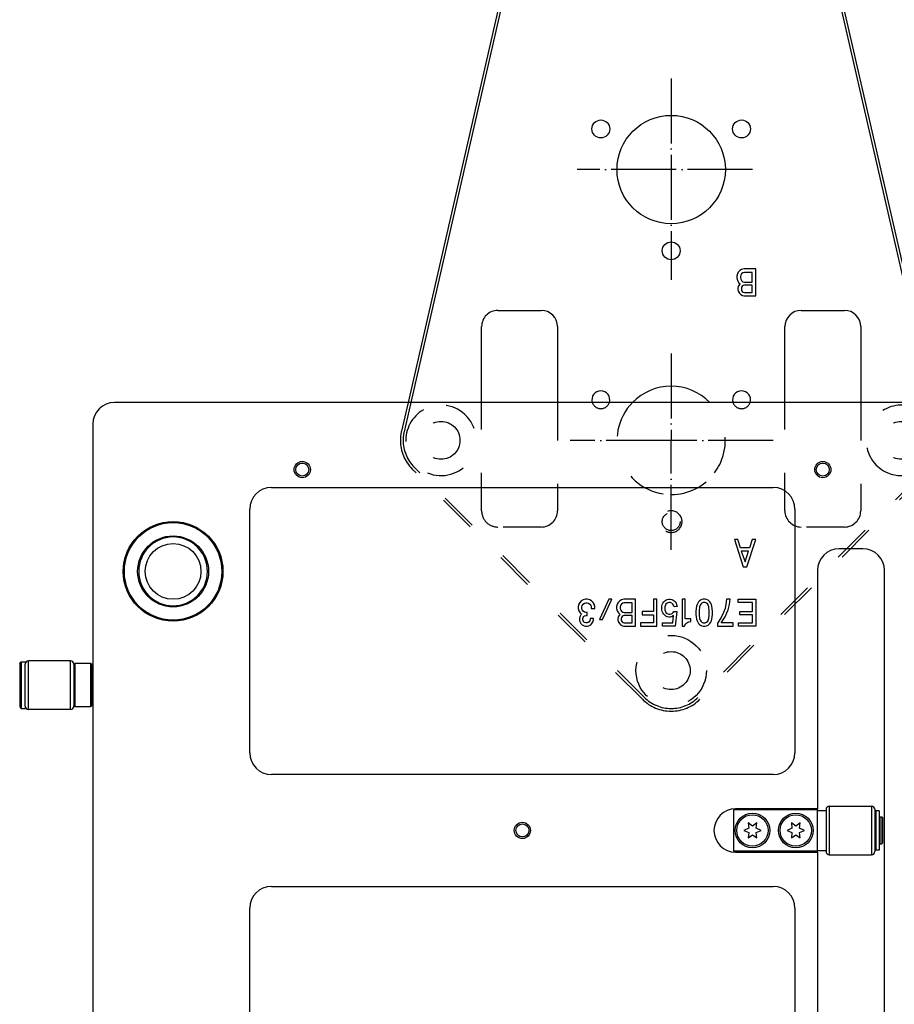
# Model space of a CAD drawing. Extents: x -1809 to 6113, y -4129 to 1471.
# Tile 157 of 197: x 3652 to 3813, y -1633 to -1451. Entities that reach past the tile are written whole.
import ezdxf

# ---------------------------------------------------------------- set-up
doc = ezdxf.new("R2010")
doc.units = 0
doc.linetypes.add('DASHED', pattern=[15, 7, -8])
doc.linetypes.add('DOT_CENTER', pattern=[14, 12, -1, 0, -1])
doc.layers.get('0').update_dxf_attribs({"linetype": 'CONTINUOUS'})
doc.layers.add('1', color=7, linetype='CONTINUOUS')

# ---------------------------------------------------------------- blocks, each defined once
blk = doc.blocks.new('E7018-24101__193', base_point=(4138.861552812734, -1521.878934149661))
at = {"color": 1, "linetype": 'CONTINUOUS'}
for p, q in [((3832.561552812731, -1521.878934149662), (3669.261552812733, -1521.878934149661)), ((3665.261552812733, -1525.878934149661), (3665.261552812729, -2117.87893414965)), ((3698.241552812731, -1537.568934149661), (3790.921552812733, -1537.568934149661)), ((3694.241552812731, -1586.568934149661), (3694.241552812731, -1541.568934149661)), ((3794.921552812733, -1541.568934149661), (3794.921552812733, -1586.568934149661)), ((3807.461552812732, -1548.898934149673), (3803.061552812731, -1548.898934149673)), ((3799.061552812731, -1552.898934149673), (3799.061552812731, -1596.898934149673)), ((3811.461552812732, -1648.898934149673), (3811.461552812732, -1552.898934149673)), ((3790.921552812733, -1590.568934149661), (3698.241552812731, -1590.568934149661)), ((3799.061552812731, -1596.898934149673), (3783.961552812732, -1596.898934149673)), ((3799.061552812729, -1597.098934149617), (3799.061552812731, -1596.898934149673)), ((3799.061552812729, -1597.198934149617), (3799.061552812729, -1597.098934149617)), ((3799.061552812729, -1604.598934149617), (3799.061552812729, -1597.198934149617)), ((3783.961552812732, -1604.898934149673), (3799.061552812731, -1604.898934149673)), ((3799.061552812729, -1604.698934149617), (3799.061552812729, -1604.598934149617)), ((3799.061552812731, -1604.898934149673), (3799.061552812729, -1604.698934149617)), ((3799.061552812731, -1604.898934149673), (3799.061552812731, -1648.898934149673)), ((3698.241552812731, -1611.228934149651), (3790.921552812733, -1611.228934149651)), ((3694.241552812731, -1660.228934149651), (3694.241552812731, -1615.228934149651)), ((3794.921552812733, -1615.228934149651), (3794.921552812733, -1660.228934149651))]:
    blk.add_line(p, q, dxfattribs=at)
for centre, radius in [((3703.941552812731, -1534.268934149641), 1.50000000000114), ((3703.941552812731, -1534.268934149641), 1.20000000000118), ((3800.061552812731, -1534.268934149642), 1.5), ((3800.061552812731, -1534.268934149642), 1.20000000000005), ((3680.090462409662, -1553.068934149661), 9.19999999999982), ((3680.090462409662, -1553.068934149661), 9), ((3680.090462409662, -1553.068934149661), 6.55000000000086), ((3744.581552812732, -1600.898934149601), 1.5), ((3744.581552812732, -1600.898934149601), 1.20000000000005)]:
    blk.add_circle(centre, radius, dxfattribs=at)
for centre, radius, start, end in [((3669.261552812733, -1525.878934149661), 4, 90, 180), ((3698.241552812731, -1541.568934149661), 4, 90, 180), ((3790.921552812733, -1541.568934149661), 4, 0, 90), ((3680.090462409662, -1553.068934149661), 6.35000000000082, 90, -90), ((3680.090462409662, -1553.068934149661), 6.349999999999, -90, 90), ((3803.061552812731, -1552.898934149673), 4, 90, 180), ((3807.461552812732, -1552.898934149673), 4, 0, 90), ((3698.241552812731, -1586.568934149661), 4, 180, -90), ((3790.921552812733, -1586.568934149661), 4, -90, 0), ((3783.961552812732, -1600.898934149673), 4, 90, -90), ((3698.241552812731, -1615.228934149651), 4, 90, 180), ((3790.921552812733, -1615.228934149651), 4, 0, 90)]:
    blk.add_arc(centre, radius, start, end, dxfattribs=at)
blk = doc.blocks.new('BEARING_HK0509__202', base_point=(3661.761552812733, -1569.56893414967))
at = {"color": 1, "linetype": 'CONTINUOUS'}
for p, q in [((3652.761552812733, -1571.56893414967), (3652.761552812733, -1570.16893414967)), ((3653.361552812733, -1578.56893414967), (3653.361552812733, -1569.56893414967)), ((3661.161552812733, -1569.56893414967), (3653.361552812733, -1569.56893414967)), ((3661.161552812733, -1578.56893414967), (3661.161552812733, -1569.56893414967)), ((3661.76155281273, -1570.26893414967), (3661.761552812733, -1570.16893414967)), ((3661.76155281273, -1570.26893414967), (3661.76155281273, -1574.06893414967)), ((3652.761552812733, -1576.56893414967), (3652.761552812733, -1571.56893414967)), ((3661.76155281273, -1574.06893414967), (3661.76155281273, -1577.86893414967)), ((3652.761552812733, -1577.96893414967), (3652.761552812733, -1576.56893414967)), ((3661.761552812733, -1577.96893414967), (3661.76155281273, -1577.86893414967)), ((3661.161552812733, -1578.56893414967), (3653.361552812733, -1578.56893414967))]:
    blk.add_line(p, q, dxfattribs=at)
for centre, start, end in [((3653.361552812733, -1570.16893414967), 90, 180), ((3661.161552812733, -1570.16893414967), 0, 90), ((3653.361552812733, -1577.96893414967), 180, -90), ((3661.161552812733, -1577.96893414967), -90, 0)]:
    blk.add_arc(centre, 0.59999999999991, start, end, dxfattribs=at)
blk = doc.blocks.new('24791-0S111__203', base_point=(3665.061552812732, -1570.06893414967))
at = {"color": 1, "linetype": 'CONTINUOUS'}
for p, q in [((3661.76155281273, -1570.26893414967), (3661.961552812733, -1570.06893414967)), ((3661.76155281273, -1570.26893414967), (3661.76155281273, -1574.06893414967)), ((3664.86155281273, -1570.06893414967), (3661.961552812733, -1570.06893414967)), ((3661.961552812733, -1570.06893414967), (3661.961552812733, -1574.06893414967)), ((3664.86155281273, -1570.06893414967), (3664.86155281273, -1574.06893414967)), ((3665.061552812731, -1570.26893414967), (3664.86155281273, -1570.06893414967)), ((3665.061552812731, -1570.26893414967), (3665.061552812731, -1574.06893414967)), ((3661.76155281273, -1574.06893414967), (3661.76155281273, -1577.86893414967)), ((3661.961552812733, -1574.06893414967), (3661.961552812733, -1578.068934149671)), ((3664.86155281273, -1574.06893414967), (3664.86155281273, -1578.068934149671)), ((3665.061552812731, -1574.06893414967), (3665.061552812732, -1577.868934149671)), ((3661.76155281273, -1577.86893414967), (3661.961552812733, -1578.068934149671)), ((3665.061552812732, -1577.868934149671), (3664.86155281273, -1578.068934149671)), ((3664.86155281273, -1578.068934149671), (3661.961552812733, -1578.068934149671))]:
    blk.add_line(p, q, dxfattribs=at)
blk = doc.blocks.new('E2812-23753-0__204', base_point=(3665.261552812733, -1569.76893414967))
at = {"color": 1, "linetype": 'CONTINUOUS'}
for p, q in [((3651.761552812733, -1570.06893414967), (3652.061552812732, -1569.76893414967)), ((3651.761552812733, -1570.06893414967), (3651.761552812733, -1578.06893414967)), ((3652.061552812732, -1569.76893414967), (3652.061552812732, -1578.36893414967)), ((3652.061552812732, -1569.76893414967), (3652.761552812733, -1569.76893414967)), ((3652.761552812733, -1569.76893414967), (3652.761552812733, -1570.16893414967)), ((3652.761552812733, -1571.56893414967), (3652.761552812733, -1570.16893414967)), ((3652.761552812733, -1576.56893414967), (3652.761552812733, -1571.56893414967)), ((3665.261552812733, -1571.56893414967), (3665.061552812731, -1571.56893414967)), ((3652.761552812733, -1577.96893414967), (3652.761552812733, -1576.56893414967)), ((3665.261552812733, -1576.56893414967), (3665.061552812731, -1576.56893414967)), ((3651.761552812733, -1578.06893414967), (3652.061552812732, -1578.36893414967)), ((3652.061552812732, -1578.36893414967), (3652.761552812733, -1578.36893414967)), ((3652.761552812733, -1577.96893414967), (3652.761552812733, -1578.36893414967))]:
    blk.add_line(p, q, dxfattribs=at)
blk = doc.blocks.new('BEARING_ASSY1_0__205', base_point=(3665.261552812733, -1569.56893414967))
for name, p in [('E2812-23753-0__204', (3665.2615528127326, -1569.7689341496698)), ('BEARING_HK0509__202', (3661.7615528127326, -1569.5689341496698)), ('24791-0S111__203', (3665.0615528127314, -1570.0689341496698))]:
    blk.add_blockref(name, p)
blk = doc.blocks.new('BEARING_HK0509__210', base_point=(3809.661552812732, -1596.398934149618))
at = {"color": 1, "linetype": 'CONTINUOUS'}
for p, q in [((3800.661552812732, -1596.998934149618), (3800.661552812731, -1597.198934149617)), ((3800.661552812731, -1597.198934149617), (3800.661552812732, -1598.398934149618)), ((3801.261552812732, -1596.398934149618), (3801.261552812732, -1605.398934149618)), ((3801.261552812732, -1596.398934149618), (3809.061552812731, -1596.398934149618)), ((3809.061552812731, -1596.398934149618), (3809.061552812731, -1605.398934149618)), ((3809.661552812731, -1596.998934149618), (3809.661552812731, -1604.798934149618)), ((3800.661552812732, -1598.398934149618), (3800.661552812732, -1603.398934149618)), ((3800.661552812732, -1603.398934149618), (3800.661552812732, -1604.598934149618)), ((3800.661552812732, -1604.598934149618), (3800.661552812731, -1604.798934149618)), ((3801.261552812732, -1605.398934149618), (3809.061552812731, -1605.398934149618))]:
    blk.add_line(p, q, dxfattribs=at)
for centre, radius, start, end in [((3801.261552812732, -1596.998934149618), 0.59999999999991, 90, 180), ((3809.061552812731, -1596.998934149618), 0.59999999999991, 0, 90), ((3801.261552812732, -1604.798934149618), 0.60000000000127, 180, -90), ((3809.061552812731, -1604.798934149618), 0.60000000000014, -90, 0)]:
    blk.add_arc(centre, radius, start, end, dxfattribs=at)
blk = doc.blocks.new('WASHER1__211', base_point=(3810.46155281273, -1597.248934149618))
at = {"color": 1, "linetype": 'CONTINUOUS'}
for p, q in [((3810.46155281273, -1597.248934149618), (3809.86155281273, -1597.248934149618)), ((3809.86155281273, -1597.248934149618), (3809.86155281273, -1598.398934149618)), ((3810.46155281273, -1597.248934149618), (3810.46155281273, -1604.548934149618)), ((3809.86155281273, -1598.398934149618), (3809.86155281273, -1599.298934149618)), ((3809.86155281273, -1599.298934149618), (3809.86155281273, -1600.898934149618)), ((3809.86155281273, -1600.898934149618), (3809.86155281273, -1602.498934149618)), ((3809.86155281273, -1602.498934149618), (3809.86155281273, -1603.398934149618)), ((3809.86155281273, -1603.398934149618), (3809.86155281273, -1604.548934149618)), ((3810.46155281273, -1604.548934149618), (3809.86155281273, -1604.548934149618))]:
    blk.add_line(p, q, dxfattribs=at)
blk = doc.blocks.new('23796-0S111__212', base_point=(3811.16155281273, -1597.098934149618))
at = {"color": 1, "linetype": 'CONTINUOUS'}
for p, q in [((3783.561552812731, -1597.098934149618), (3783.561552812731, -1604.698934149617)), ((3799.061552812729, -1597.098934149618), (3783.561552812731, -1597.098934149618)), ((3799.061552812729, -1597.198934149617), (3799.061552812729, -1597.098934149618)), ((3799.061552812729, -1604.598934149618), (3799.061552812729, -1597.198934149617)), ((3799.061552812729, -1597.198934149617), (3800.661552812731, -1597.198934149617)), ((3800.661552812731, -1597.198934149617), (3800.661552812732, -1598.398934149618)), ((3800.661552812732, -1598.398934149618), (3800.661552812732, -1603.398934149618)), ((3809.661552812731, -1598.398934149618), (3809.86155281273, -1598.398934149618)), ((3809.86155281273, -1598.398934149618), (3809.86155281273, -1599.298934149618)), ((3809.86155281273, -1599.298934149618), (3809.86155281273, -1600.898934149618)), ((3810.56155281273, -1599.298934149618), (3810.46155281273, -1599.298934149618)), ((3810.56155281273, -1598.398934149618), (3810.56155281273, -1599.298934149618)), ((3810.56155281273, -1598.398934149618), (3810.96155281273, -1598.398934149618)), ((3810.56155281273, -1599.298934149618), (3810.56155281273, -1600.898934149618)), ((3811.16155281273, -1598.598934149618), (3810.96155281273, -1598.398934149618)), ((3810.96155281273, -1598.398934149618), (3810.96155281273, -1600.898934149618)), ((3811.16155281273, -1603.198934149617), (3811.16155281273, -1598.598934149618)), ((3809.86155281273, -1600.898934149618), (3809.86155281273, -1602.498934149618)), ((3810.56155281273, -1600.898934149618), (3810.56155281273, -1602.498934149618)), ((3810.96155281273, -1600.898934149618), (3810.96155281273, -1603.398934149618)), ((3809.86155281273, -1602.498934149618), (3809.86155281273, -1603.398934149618)), ((3810.56155281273, -1602.498934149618), (3810.46155281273, -1602.498934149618)), ((3810.56155281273, -1602.498934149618), (3810.56155281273, -1603.398934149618)), ((3811.16155281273, -1603.198934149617), (3810.96155281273, -1603.398934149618)), ((3799.061552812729, -1604.698934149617), (3783.561552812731, -1604.698934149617)), ((3799.061552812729, -1604.598934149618), (3800.661552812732, -1604.598934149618)), ((3799.061552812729, -1604.698934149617), (3799.061552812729, -1604.598934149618)), ((3800.661552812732, -1603.398934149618), (3800.661552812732, -1604.598934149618)), ((3809.661552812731, -1603.398934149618), (3809.86155281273, -1603.398934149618)), ((3810.56155281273, -1603.398934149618), (3810.96155281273, -1603.398934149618))]:
    blk.add_line(p, q, dxfattribs=at)
for centre in [(3787.061552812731, -1600.898934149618), (3795.061552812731, -1600.898934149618)]:
    blk.add_circle(centre, 3.20000000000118, dxfattribs=at)
blk = doc.blocks.new('BEARING_ASSY2_0__213', base_point=(3811.16155281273, -1596.398934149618))
for name, p in [('23796-0S111__212', (3811.1615528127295, -1597.0989341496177)), ('BEARING_HK0509__210', (3809.6615528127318, -1596.3989341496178)), ('WASHER1__211', (3810.4615528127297, -1597.2489341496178))]:
    blk.add_blockref(name, p)
blk = doc.blocks.new('BEARINGS__258', base_point=(4152.361552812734, -1569.56893414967))
for name, p in [('BEARING_ASSY1_0__205', (3665.2615528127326, -1569.5689341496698)), ('BEARING_ASSY2_0__213', (3811.1615528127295, -1596.3989341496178))]:
    blk.add_blockref(name, p)
blk = doc.blocks.new('0515-2034_M3X12_0__278', base_point=(3797.961552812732, -1597.998934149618))
at = {"color": 1, "linetype": 'CONTINUOUS'}
for p, q in [((3794.261552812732, -1599.513293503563), (3794.368732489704, -1600.498934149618)), ((3795.061552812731, -1600.098934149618), (3794.261552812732, -1599.513293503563)), ((3795.861552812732, -1599.513293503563), (3795.061552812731, -1600.098934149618)), ((3795.754373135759, -1600.498934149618), (3795.861552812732, -1599.513293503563)), ((3794.368732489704, -1600.498934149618), (3793.461552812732, -1600.898934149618)), ((3793.461552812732, -1600.898934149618), (3794.368732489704, -1601.298934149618)), ((3794.368732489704, -1601.298934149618), (3794.261552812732, -1602.284574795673)), ((3796.661552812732, -1600.898934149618), (3795.754373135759, -1600.498934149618)), ((3795.754373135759, -1601.298934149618), (3796.661552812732, -1600.898934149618)), ((3795.861552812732, -1602.284574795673), (3795.754373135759, -1601.298934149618)), ((3794.261552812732, -1602.284574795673), (3795.061552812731, -1601.698934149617)), ((3795.061552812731, -1601.698934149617), (3795.861552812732, -1602.284574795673))]:
    blk.add_line(p, q, dxfattribs=at)
blk.add_circle((3795.061552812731, -1600.898934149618), 2.900000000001, dxfattribs=at)
blk = doc.blocks.new('0515-2034-M3X12_1__279', base_point=(3789.961552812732, -1597.998934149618))
at = {"color": 1, "linetype": 'CONTINUOUS'}
for p, q in [((3786.261552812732, -1599.513293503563), (3786.368732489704, -1600.498934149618)), ((3787.061552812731, -1600.098934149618), (3786.261552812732, -1599.513293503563)), ((3787.861552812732, -1599.513293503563), (3787.061552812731, -1600.098934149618)), ((3787.754373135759, -1600.498934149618), (3787.861552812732, -1599.513293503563)), ((3786.368732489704, -1600.498934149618), (3785.461552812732, -1600.898934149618)), ((3785.461552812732, -1600.898934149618), (3786.368732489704, -1601.298934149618)), ((3786.368732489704, -1601.298934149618), (3786.261552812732, -1602.284574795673)), ((3788.661552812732, -1600.898934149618), (3787.754373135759, -1600.498934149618)), ((3787.754373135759, -1601.298934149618), (3788.661552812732, -1600.898934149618)), ((3787.861552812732, -1602.284574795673), (3787.754373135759, -1601.298934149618)), ((3786.261552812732, -1602.284574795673), (3787.061552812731, -1601.698934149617)), ((3787.061552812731, -1601.698934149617), (3787.861552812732, -1602.284574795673))]:
    blk.add_line(p, q, dxfattribs=at)
blk.add_circle((3787.061552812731, -1600.898934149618), 2.900000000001, dxfattribs=at)
blk = doc.blocks.new('SCREWSET_STIFFENER__280', base_point=(4019.961552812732, -1597.998934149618))
for name, p in [('0515-2034-M3X12_1__279', (3789.9615528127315, -1597.9989341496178)), ('0515-2034_M3X12_0__278', (3797.9615528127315, -1597.9989341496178))]:
    blk.add_blockref(name, p)
blk = doc.blocks.new('6960-0041-0_3__290', base_point=(3686.440462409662, -1546.71893414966))
at = {"color": 1, "linetype": 'CONTINUOUS'}
blk.add_circle((3680.090462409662, -1553.068934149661), 5.14999999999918, dxfattribs=at)
for radius, start, end in [(6.35000000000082, 90, -90), (6.349999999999, -90, 90)]:
    blk.add_arc((3680.090462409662, -1553.068934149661), radius, start, end, dxfattribs=at)
blk = doc.blocks.new('HOLEPLUGS__293', base_point=(4130.382643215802, -1546.71893414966))
blk.add_blockref('6960-0041-0_3__290', (3686.4404624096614, -1546.7189341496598))
blk = doc.blocks.new('SMALLPARTS__301', base_point=(4152.361552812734, -1481.878934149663))
for name, p in [('HOLEPLUGS__293', (4130.382643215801, -1546.7189341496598)), ('BEARINGS__258', (4152.361552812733, -1569.5689341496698)), ('SCREWSET_STIFFENER__280', (4019.9615528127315, -1597.9989341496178))]:
    blk.add_blockref(name, p)
blk = doc.blocks.new('E7018-64101__302', base_point=(4152.361552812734, -1481.878934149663))
for name, p in [('SMALLPARTS__301', (4152.361552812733, -1481.8789341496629)), ('E7018-24101__193', (4138.861552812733, -1521.8789341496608))]:
    blk.add_blockref(name, p)
blk = doc.blocks.new('DUT_BOARD__303', base_point=(4109.881552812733, -1537.568934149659))
at = {"color": 1, "linetype": 'CONTINUOUS'}
for p, q in [((3698.241552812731, -1537.568934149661), (3790.921552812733, -1537.568934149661)), ((3694.241552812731, -1586.568934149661), (3694.241552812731, -1541.568934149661)), ((3794.921552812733, -1541.568934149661), (3794.921552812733, -1586.568934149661)), ((3790.921552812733, -1590.568934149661), (3698.241552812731, -1590.568934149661)), ((3698.241552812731, -1611.228934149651), (3790.921552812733, -1611.228934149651)), ((3694.241552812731, -1660.228934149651), (3694.241552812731, -1615.228934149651)), ((3794.921552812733, -1615.228934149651), (3794.921552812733, -1660.228934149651))]:
    blk.add_line(p, q, dxfattribs=at)
for centre, start, end in [((3698.241552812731, -1541.568934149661), 90, 180), ((3790.921552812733, -1541.568934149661), 0, 90), ((3698.241552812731, -1586.568934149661), 180, -90), ((3790.921552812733, -1586.568934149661), -90, 0), ((3698.241552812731, -1615.228934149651), 90, 180), ((3790.921552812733, -1615.228934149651), 0, 90)]:
    blk.add_arc(centre, 4, start, end, dxfattribs=at)
blk = doc.blocks.new('STIFF_ASSY_DUTBD__304', base_point=(4152.361552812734, -1481.878934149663))
for name, p in [('E7018-64101__302', (4152.361552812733, -1481.8789341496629)), ('DUT_BOARD__303', (4109.8815528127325, -1537.5689341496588))]:
    blk.add_blockref(name, p)
blk = doc.blocks.new('A1__382', base_point=(4152.361552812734, -1481.878934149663))
blk.add_blockref('STIFF_ASSY_DUTBD__304', (4152.361552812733, -1481.8789341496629))
blk = doc.blocks.new('FRONT1__383', base_point=(4152.361552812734, -1481.878934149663))
blk.add_blockref('A1__382', (4152.361552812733, -1481.8789341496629))
blk = doc.blocks.new('L1__384', base_point=(4152.361552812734, -1481.878934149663))
blk.add_blockref('FRONT1__383', (4152.361552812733, -1481.8789341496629))
blk = doc.blocks.new('E7015-23252__1056', base_point=(3822.06155281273, -1382.878934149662))
at = {"layer": '1', "color": 6, "linetype": 'CONTINUOUS'}
for p, q in [((3751.592320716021, -1399.187395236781), (3723.471474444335, -1521.878934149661)), ((3752.079683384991, -1399.299098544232), (3723.984439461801, -1521.878934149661)), ((3820.138666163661, -1521.87893414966), (3792.043422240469, -1399.299098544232)), ((3820.651631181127, -1521.87893414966), (3792.530784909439, -1399.187395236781)), ((3784.45463285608, -1497.829408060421), (3784.28588285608, -1498.141908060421)), ((3784.73588285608, -1497.516908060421), (3784.45463285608, -1497.829408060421)), ((3785.07338285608, -1497.329408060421), (3784.73588285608, -1497.516908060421)), ((3785.52338285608, -1497.204408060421), (3785.07338285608, -1497.329408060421)), ((3785.57963285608, -1497.891908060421), (3785.29838285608, -1497.954408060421)), ((3787.66088285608, -1497.204408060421), (3785.52338285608, -1497.204408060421)), ((3787.04213285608, -1497.891908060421), (3785.57963285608, -1497.891908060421)), ((3787.04213285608, -1499.641908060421), (3787.04213285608, -1497.891908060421)), ((3787.66088285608, -1502.204408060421), (3787.66088285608, -1497.204408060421)), ((3784.28588285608, -1498.141908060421), (3784.17338285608, -1498.579408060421)), ((3784.17338285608, -1498.579408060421), (3784.17338285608, -1498.891908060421)), ((3784.17338285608, -1498.891908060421), (3784.28588285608, -1499.329408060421)), ((3784.28588285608, -1499.329408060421), (3784.51088285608, -1499.704408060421)), ((3784.51088285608, -1499.704408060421), (3784.79213285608, -1499.954408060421)), ((3784.90463285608, -1498.391908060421), (3784.84838285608, -1498.641908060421)), ((3784.84838285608, -1498.641908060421), (3784.84838285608, -1498.891908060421)), ((3784.84838285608, -1498.891908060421), (3784.90463285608, -1499.141908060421)), ((3785.07338285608, -1498.141908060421), (3784.90463285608, -1498.391908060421)), ((3784.90463285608, -1499.141908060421), (3785.07338285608, -1499.391908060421)), ((3785.29838285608, -1497.954408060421), (3785.07338285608, -1498.141908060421)), ((3785.07338285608, -1499.391908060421), (3785.29838285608, -1499.579408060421)), ((3785.29838285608, -1499.579408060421), (3785.57963285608, -1499.641908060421)), ((3785.57963285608, -1499.641908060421), (3787.04213285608, -1499.641908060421)), ((3784.45463285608, -1500.454408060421), (3784.39838285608, -1500.766908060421)), ((3784.39838285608, -1500.766908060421), (3784.39838285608, -1501.016908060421)), ((3784.39838285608, -1501.016908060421), (3784.45463285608, -1501.329408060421)), ((3784.67963285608, -1500.079408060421), (3784.45463285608, -1500.454408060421)), ((3784.45463285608, -1501.329408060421), (3784.67963285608, -1501.704408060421)), ((3784.79213285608, -1499.954408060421), (3784.67963285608, -1500.079408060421)), ((3785.07338285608, -1500.579408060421), (3785.01713285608, -1500.766908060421)), ((3785.01713285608, -1500.766908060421), (3785.01713285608, -1501.016908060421)), ((3785.01713285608, -1501.016908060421), (3785.07338285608, -1501.204408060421)), ((3785.18588285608, -1500.391908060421), (3785.07338285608, -1500.579408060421)), ((3785.07338285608, -1501.204408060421), (3785.18588285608, -1501.391908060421)), ((3785.35463285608, -1500.266908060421), (3785.18588285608, -1500.391908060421)), ((3785.18588285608, -1501.391908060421), (3785.35463285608, -1501.516908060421)), ((3785.57963285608, -1500.204408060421), (3785.35463285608, -1500.266908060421)), ((3785.35463285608, -1501.516908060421), (3785.57963285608, -1501.579408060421)), ((3787.04213285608, -1500.204408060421), (3785.57963285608, -1500.204408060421)), ((3787.04213285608, -1501.579408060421), (3787.04213285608, -1500.204408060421)), ((3784.67963285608, -1501.704408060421), (3784.90463285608, -1501.954408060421)), ((3784.90463285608, -1501.954408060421), (3785.24213285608, -1502.141908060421)), ((3785.24213285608, -1502.141908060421), (3785.52338285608, -1502.204408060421)), ((3785.52338285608, -1502.204408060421), (3787.66088285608, -1502.204408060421)), ((3785.57963285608, -1501.579408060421), (3787.04213285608, -1501.579408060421)), ((3740.061552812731, -1504.878934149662), (3748.061552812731, -1504.878934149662)), ((3796.061552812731, -1504.878934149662), (3804.061552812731, -1504.878934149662)), ((3737.061552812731, -1521.878934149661), (3737.061552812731, -1507.878934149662)), ((3751.061552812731, -1507.878934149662), (3751.061552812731, -1521.87893414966)), ((3793.061552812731, -1521.87893414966), (3793.061552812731, -1507.878934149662)), ((3807.061552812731, -1507.878934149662), (3807.061552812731, -1521.87893414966))]:
    blk.add_line(p, q, dxfattribs=at)
at = {"layer": '1', "color": 6, "linetype": 'DOT_CENTER'}
for p, q in [((3772.061552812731, -1462.064939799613), (3772.061552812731, -1499.257009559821)), ((3787.06155281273, -1478.878934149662), (3754.688316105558, -1478.878934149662)), ((3772.061552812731, -1512.824524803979), (3772.061552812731, -1528.878934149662)), ((3772.061552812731, -1528.878934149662), (3753.430767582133, -1528.878934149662)), ((3790.907470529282, -1528.878934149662), (3772.061552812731, -1528.878934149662)), ((3772.061552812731, -1549.067817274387), (3772.061552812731, -1528.878934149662))]:
    blk.add_line(p, q, dxfattribs=at)
at = {"layer": '1', "color": 6, "linetype": 'DASHED'}
for p, q in [((3723.471474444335, -1521.878934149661), (3722.251112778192, -1527.203384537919)), ((3723.984439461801, -1521.878934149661), (3722.738475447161, -1527.315087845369)), ((3737.061552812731, -1541.878934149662), (3737.061552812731, -1521.878934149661)), ((3751.061552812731, -1521.87893414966), (3751.061552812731, -1541.878934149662)), ((3793.061552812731, -1541.878934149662), (3793.061552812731, -1521.87893414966)), ((3807.061552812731, -1521.87893414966), (3807.061552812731, -1541.878934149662)), ((3724.95495109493, -1534.87893414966), (3724.258251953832, -1534.182235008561)), ((3725.662057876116, -1534.87893414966), (3724.611805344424, -1533.828681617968)), ((3766.758251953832, -1576.682235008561), (3724.95495109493, -1534.87893414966)), ((3767.111805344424, -1576.328681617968), (3725.662057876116, -1534.87893414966)), ((3818.461047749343, -1534.878934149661), (3777.011300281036, -1576.328681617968)), ((3819.168154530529, -1534.878934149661), (3777.36485367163, -1576.682235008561)), ((3748.061552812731, -1544.878934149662), (3740.061552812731, -1544.878934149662)), ((3804.061552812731, -1544.878934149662), (3796.061552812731, -1544.878934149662)), ((3783.72338285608, -1547.204408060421), (3785.35463285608, -1552.204408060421)), ((3784.34213285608, -1547.204408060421), (3783.72338285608, -1547.204408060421)), ((3784.84838285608, -1548.704408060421), (3784.34213285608, -1547.204408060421)), ((3786.53588285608, -1548.704408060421), (3784.84838285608, -1548.704408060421)), ((3786.02963285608, -1552.204408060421), (3787.66088285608, -1547.204408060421)), ((3787.04213285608, -1547.204408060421), (3786.53588285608, -1548.704408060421)), ((3787.66088285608, -1547.204408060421), (3787.04213285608, -1547.204408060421)), ((3784.96088285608, -1549.329408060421), (3785.69213285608, -1551.329408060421)), ((3786.36713285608, -1549.329408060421), (3784.96088285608, -1549.329408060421)), ((3785.69213285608, -1551.329408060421), (3786.36713285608, -1549.329408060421)), ((3785.35463285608, -1552.204408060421), (3786.02963285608, -1552.204408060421)), ((3755.013885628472, -1559.141908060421), (3754.901385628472, -1559.579408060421)), ((3754.901385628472, -1559.579408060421), (3754.901385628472, -1559.891908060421)), ((3755.182635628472, -1558.829408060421), (3755.013885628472, -1559.141908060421)), ((3755.463885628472, -1558.516908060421), (3755.182635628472, -1558.829408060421)), ((3755.801385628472, -1558.329408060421), (3755.463885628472, -1558.516908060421)), ((3755.576385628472, -1559.641908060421), (3755.632635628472, -1559.391908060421)), ((3755.576385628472, -1559.891908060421), (3755.576385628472, -1559.641908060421)), ((3755.632635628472, -1559.391908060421), (3755.801385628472, -1559.141908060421)), ((3756.251385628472, -1558.204408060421), (3755.801385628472, -1558.329408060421)), ((3755.801385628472, -1559.141908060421), (3756.026385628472, -1558.954408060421)), ((3756.026385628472, -1558.954408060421), (3756.307635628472, -1558.891908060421)), ((3756.588885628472, -1558.204408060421), (3756.251385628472, -1558.204408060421)), ((3756.307635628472, -1558.891908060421), (3756.532635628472, -1558.891908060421)), ((3756.532635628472, -1558.891908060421), (3756.813885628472, -1558.954408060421)), ((3757.038885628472, -1558.329408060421), (3756.588885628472, -1558.204408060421)), ((3756.813885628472, -1558.954408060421), (3757.038885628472, -1559.141908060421)), ((3757.376385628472, -1558.516908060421), (3757.038885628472, -1558.329408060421)), ((3757.038885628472, -1559.141908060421), (3757.207635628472, -1559.391908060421)), ((3757.207635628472, -1559.391908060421), (3757.263885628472, -1559.641908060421)), ((3757.263885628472, -1559.641908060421), (3757.263885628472, -1559.891908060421)), ((3757.657635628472, -1558.829408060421), (3757.376385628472, -1558.516908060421)), ((3757.826385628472, -1559.141908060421), (3757.657635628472, -1558.829408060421)), ((3757.938885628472, -1559.579408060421), (3757.826385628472, -1559.141908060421)), ((3757.938885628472, -1559.891908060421), (3757.938885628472, -1559.579408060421)), ((3760.526385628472, -1558.204408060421), (3758.838885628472, -1561.954408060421)), ((3759.401385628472, -1561.954408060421), (3761.088885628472, -1558.204408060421)), ((3761.088885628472, -1558.204408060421), (3760.526385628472, -1558.204408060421)), ((3762.101385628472, -1559.141908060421), (3761.988885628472, -1559.579408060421)), ((3761.988885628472, -1559.579408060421), (3761.988885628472, -1559.891908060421)), ((3762.270135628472, -1558.829408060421), (3762.101385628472, -1559.141908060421)), ((3762.551385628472, -1558.516908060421), (3762.270135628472, -1558.829408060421)), ((3762.888885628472, -1558.329408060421), (3762.551385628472, -1558.516908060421)), ((3762.720135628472, -1559.391908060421), (3762.663885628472, -1559.641908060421)), ((3762.663885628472, -1559.641908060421), (3762.663885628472, -1559.891908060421)), ((3762.888885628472, -1559.141908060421), (3762.720135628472, -1559.391908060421)), ((3763.338885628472, -1558.204408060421), (3762.888885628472, -1558.329408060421)), ((3763.113885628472, -1558.954408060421), (3762.888885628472, -1559.141908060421)), ((3763.395135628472, -1558.891908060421), (3763.113885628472, -1558.954408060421)), ((3765.476385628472, -1558.204408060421), (3763.338885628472, -1558.204408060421)), ((3764.857635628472, -1558.891908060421), (3763.395135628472, -1558.891908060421)), ((3764.857635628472, -1560.641908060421), (3764.857635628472, -1558.891908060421)), ((3765.476385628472, -1563.204408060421), (3765.476385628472, -1558.204408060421)), ((3769.413885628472, -1558.204408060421), (3768.795135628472, -1558.204408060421)), ((3768.795135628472, -1558.204408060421), (3768.795135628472, -1560.454408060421)), ((3769.413885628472, -1563.204408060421), (3769.413885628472, -1558.204408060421)), ((3770.313885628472, -1559.579408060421), (3770.426385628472, -1559.204408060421)), ((3770.313885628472, -1560.079408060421), (3770.313885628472, -1559.579408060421)), ((3770.426385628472, -1559.204408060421), (3770.538885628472, -1558.954408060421)), ((3770.538885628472, -1558.954408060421), (3770.707635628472, -1558.704408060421)), ((3770.707635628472, -1558.704408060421), (3770.876385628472, -1558.516908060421)), ((3770.876385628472, -1558.516908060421), (3771.045135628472, -1558.391908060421)), ((3770.988885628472, -1559.329408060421), (3770.876385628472, -1559.641908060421)), ((3770.876385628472, -1559.641908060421), (3770.876385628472, -1560.141908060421)), ((3771.101385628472, -1559.141908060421), (3770.988885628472, -1559.329408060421)), ((3771.045135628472, -1558.391908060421), (3771.326385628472, -1558.266908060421)), ((3771.326385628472, -1558.954408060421), (3771.101385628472, -1559.141908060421)), ((3771.326385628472, -1558.266908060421), (3771.607635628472, -1558.204408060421)), ((3771.607635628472, -1558.829408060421), (3771.326385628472, -1558.954408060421)), ((3771.607635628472, -1558.204408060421), (3771.888885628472, -1558.204408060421)), ((3771.888885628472, -1558.829408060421), (3771.607635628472, -1558.829408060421)), ((3771.888885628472, -1558.204408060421), (3772.170135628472, -1558.266908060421)), ((3772.170135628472, -1558.954408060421), (3771.888885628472, -1558.829408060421)), ((3772.170135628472, -1558.266908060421), (3772.451385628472, -1558.391908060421)), ((3772.395135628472, -1559.141908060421), (3772.170135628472, -1558.954408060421)), ((3772.507635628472, -1559.329408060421), (3772.395135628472, -1559.141908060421)), ((3772.451385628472, -1558.391908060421), (3772.620135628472, -1558.516908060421)), ((3772.620135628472, -1559.641908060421), (3772.507635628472, -1559.329408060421)), ((3772.620135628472, -1558.516908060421), (3772.788885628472, -1558.704408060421)), ((3773.182635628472, -1559.579408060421), (3772.620135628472, -1559.641908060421)), ((3772.788885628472, -1558.704408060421), (3772.957635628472, -1558.954408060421)), ((3772.957635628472, -1558.954408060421), (3773.070135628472, -1559.204408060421)), ((3773.070135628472, -1559.204408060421), (3773.182635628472, -1559.579408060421)), ((3774.645135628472, -1558.204408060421), (3774.082635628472, -1558.204408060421)), ((3774.082635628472, -1558.204408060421), (3774.082635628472, -1563.204408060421)), ((3774.645135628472, -1561.829408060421), (3774.645135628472, -1558.204408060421)), ((3776.726385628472, -1559.516908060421), (3776.670135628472, -1559.891908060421)), ((3776.838885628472, -1559.204408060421), (3776.726385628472, -1559.516908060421)), ((3776.951385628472, -1558.954408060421), (3776.838885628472, -1559.204408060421)), ((3777.120135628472, -1558.704408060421), (3776.951385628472, -1558.954408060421)), ((3777.288885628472, -1558.516908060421), (3777.120135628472, -1558.704408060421)), ((3777.288885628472, -1559.641908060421), (3777.232635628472, -1560.329408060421)), ((3777.457635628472, -1558.391908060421), (3777.288885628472, -1558.516908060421)), ((3777.401385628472, -1559.329408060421), (3777.288885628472, -1559.641908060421)), ((3777.513885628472, -1559.141908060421), (3777.401385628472, -1559.329408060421)), ((3777.738885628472, -1558.266908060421), (3777.457635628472, -1558.391908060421)), ((3777.738885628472, -1558.954408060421), (3777.513885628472, -1559.141908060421)), ((3777.963885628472, -1558.204408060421), (3777.738885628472, -1558.266908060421)), ((3777.963885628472, -1558.829408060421), (3777.738885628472, -1558.954408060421)), ((3778.357635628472, -1558.204408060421), (3777.963885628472, -1558.204408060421)), ((3778.357635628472, -1558.829408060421), (3777.963885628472, -1558.829408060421)), ((3778.582635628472, -1558.266908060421), (3778.357635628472, -1558.204408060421)), ((3778.582635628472, -1558.954408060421), (3778.357635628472, -1558.829408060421)), ((3778.863885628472, -1558.391908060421), (3778.582635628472, -1558.266908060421)), ((3778.807635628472, -1559.141908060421), (3778.582635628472, -1558.954408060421)), ((3778.920135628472, -1559.329408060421), (3778.807635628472, -1559.141908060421)), ((3779.032635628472, -1558.516908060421), (3778.863885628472, -1558.391908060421)), ((3779.032635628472, -1559.641908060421), (3778.920135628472, -1559.329408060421)), ((3779.201385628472, -1558.704408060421), (3779.032635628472, -1558.516908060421)), ((3779.088885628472, -1560.329408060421), (3779.032635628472, -1559.641908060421)), ((3779.370135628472, -1558.954408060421), (3779.201385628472, -1558.704408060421)), ((3779.482635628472, -1559.204408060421), (3779.370135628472, -1558.954408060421)), ((3779.595135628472, -1559.516908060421), (3779.482635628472, -1559.204408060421)), ((3779.651385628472, -1559.891908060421), (3779.595135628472, -1559.516908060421)), ((3782.182635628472, -1559.141908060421), (3782.013885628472, -1559.891908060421)), ((3782.295135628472, -1558.204408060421), (3782.182635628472, -1559.141908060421)), ((3782.970135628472, -1558.204408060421), (3782.295135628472, -1558.204408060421)), ((3782.576385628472, -1560.141908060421), (3782.857635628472, -1559.204408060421)), ((3782.857635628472, -1559.204408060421), (3782.970135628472, -1558.204408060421)), ((3784.432635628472, -1558.829408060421), (3784.432635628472, -1558.204408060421)), ((3784.432635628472, -1558.204408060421), (3787.695135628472, -1558.204408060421)), ((3787.076385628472, -1558.829408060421), (3784.432635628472, -1558.829408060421)), ((3787.076385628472, -1560.454408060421), (3787.076385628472, -1558.829408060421)), ((3787.695135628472, -1558.204408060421), (3787.695135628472, -1563.204408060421)), ((3754.901385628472, -1559.891908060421), (3755.013885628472, -1560.329408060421)), ((3755.013885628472, -1560.329408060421), (3755.238885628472, -1560.704408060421)), ((3755.182635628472, -1561.454408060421), (3755.126385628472, -1561.766908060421)), ((3755.407635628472, -1561.079408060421), (3755.182635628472, -1561.454408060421)), ((3755.238885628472, -1560.704408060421), (3755.520135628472, -1560.954408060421)), ((3755.520135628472, -1560.954408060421), (3755.407635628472, -1561.079408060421)), ((3755.632635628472, -1560.141908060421), (3755.576385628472, -1559.891908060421)), ((3755.801385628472, -1560.391908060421), (3755.632635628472, -1560.141908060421)), ((3756.026385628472, -1560.579408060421), (3755.801385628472, -1560.391908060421)), ((3755.801385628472, -1561.579408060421), (3755.913885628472, -1561.391908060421)), ((3755.913885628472, -1561.391908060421), (3756.082635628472, -1561.266908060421)), ((3756.307635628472, -1560.641908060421), (3756.026385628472, -1560.579408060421)), ((3756.082635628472, -1561.266908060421), (3756.307635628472, -1561.204408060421)), ((3756.532635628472, -1560.641908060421), (3756.307635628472, -1560.641908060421)), ((3756.307635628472, -1561.204408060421), (3756.532635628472, -1561.204408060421)), ((3756.532635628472, -1561.204408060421), (3756.532635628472, -1560.641908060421)), ((3757.263885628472, -1559.891908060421), (3757.938885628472, -1559.891908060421)), ((3761.988885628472, -1559.891908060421), (3762.101385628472, -1560.329408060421)), ((3762.101385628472, -1560.329408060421), (3762.326385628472, -1560.704408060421)), ((3762.270135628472, -1561.454408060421), (3762.213885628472, -1561.766908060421)), ((3762.495135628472, -1561.079408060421), (3762.270135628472, -1561.454408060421)), ((3762.326385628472, -1560.704408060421), (3762.607635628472, -1560.954408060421)), ((3762.607635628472, -1560.954408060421), (3762.495135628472, -1561.079408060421)), ((3762.663885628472, -1559.891908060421), (3762.720135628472, -1560.141908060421)), ((3762.720135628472, -1560.141908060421), (3762.888885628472, -1560.391908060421)), ((3762.888885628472, -1560.391908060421), (3763.113885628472, -1560.579408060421)), ((3763.001385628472, -1561.391908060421), (3762.888885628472, -1561.579408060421)), ((3763.170135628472, -1561.266908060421), (3763.001385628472, -1561.391908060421)), ((3763.113885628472, -1560.579408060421), (3763.395135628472, -1560.641908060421)), ((3763.395135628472, -1561.204408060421), (3763.170135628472, -1561.266908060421)), ((3763.395135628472, -1560.641908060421), (3764.857635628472, -1560.641908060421)), ((3764.857635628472, -1561.204408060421), (3763.395135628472, -1561.204408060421)), ((3764.857635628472, -1562.579408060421), (3764.857635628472, -1561.204408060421)), ((3766.713885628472, -1560.454408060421), (3766.713885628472, -1561.079408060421)), ((3768.795135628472, -1560.454408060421), (3766.713885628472, -1560.454408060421)), ((3766.713885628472, -1561.079408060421), (3768.795135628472, -1561.079408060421)), ((3768.795135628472, -1561.079408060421), (3768.795135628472, -1562.579408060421)), ((3770.426385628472, -1560.454408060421), (3770.313885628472, -1560.079408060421)), ((3770.538885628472, -1560.704408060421), (3770.426385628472, -1560.454408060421)), ((3770.707635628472, -1560.954408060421), (3770.538885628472, -1560.704408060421)), ((3770.876385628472, -1561.141908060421), (3770.707635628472, -1560.954408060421)), ((3770.876385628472, -1560.141908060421), (3770.988885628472, -1560.454408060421)), ((3771.045135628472, -1561.329408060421), (3770.876385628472, -1561.141908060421)), ((3770.988885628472, -1560.454408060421), (3771.101385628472, -1560.641908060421)), ((3771.326385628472, -1561.454408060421), (3771.045135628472, -1561.329408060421)), ((3771.101385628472, -1560.641908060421), (3771.326385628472, -1560.829408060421)), ((3771.326385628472, -1560.829408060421), (3771.607635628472, -1560.954408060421)), ((3771.607635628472, -1561.516908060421), (3771.326385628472, -1561.454408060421)), ((3771.607635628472, -1560.954408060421), (3771.888885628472, -1560.954408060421)), ((3771.888885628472, -1561.516908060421), (3771.607635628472, -1561.516908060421)), ((3771.888885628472, -1560.954408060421), (3772.226385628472, -1560.829408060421)), ((3772.226385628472, -1561.391908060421), (3771.888885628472, -1561.516908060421)), ((3772.226385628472, -1560.829408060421), (3772.451385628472, -1560.641908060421)), ((3772.507635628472, -1561.204408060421), (3772.226385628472, -1561.391908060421)), ((3772.338885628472, -1562.579408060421), (3772.507635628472, -1561.204408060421)), ((3772.451385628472, -1560.641908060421), (3772.563885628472, -1560.454408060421)), ((3772.563885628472, -1560.454408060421), (3773.126385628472, -1560.454408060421)), ((3773.126385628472, -1560.454408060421), (3772.788885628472, -1563.204408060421)), ((3776.670135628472, -1559.891908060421), (3776.613885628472, -1560.454408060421)), ((3776.613885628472, -1560.454408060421), (3776.613885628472, -1560.954408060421)), ((3776.613885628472, -1560.954408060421), (3776.670135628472, -1561.516908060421)), ((3776.670135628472, -1561.516908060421), (3776.726385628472, -1561.891908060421)), ((3777.232635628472, -1560.329408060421), (3777.232635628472, -1561.079408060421)), ((3777.232635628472, -1561.079408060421), (3777.288885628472, -1561.766908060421)), ((3779.032635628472, -1561.766908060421), (3779.088885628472, -1561.079408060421)), ((3779.088885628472, -1561.079408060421), (3779.088885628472, -1560.329408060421)), ((3779.595135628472, -1561.891908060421), (3779.651385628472, -1561.516908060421)), ((3779.707635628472, -1560.454408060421), (3779.651385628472, -1559.891908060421)), ((3779.651385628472, -1561.516908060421), (3779.707635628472, -1560.954408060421)), ((3779.707635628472, -1560.954408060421), (3779.707635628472, -1560.454408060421)), ((3781.732635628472, -1560.641908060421), (3781.282635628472, -1561.579408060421)), ((3781.282635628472, -1562.579408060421), (3782.013885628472, -1561.454408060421)), ((3782.013885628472, -1559.891908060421), (3781.732635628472, -1560.641908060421)), ((3782.013885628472, -1561.454408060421), (3782.351385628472, -1560.704408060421)), ((3782.351385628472, -1560.704408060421), (3782.576385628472, -1560.141908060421)), ((3784.713885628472, -1560.454408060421), (3787.076385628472, -1560.454408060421)), ((3784.713885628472, -1561.079408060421), (3784.713885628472, -1560.454408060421)), ((3787.076385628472, -1561.079408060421), (3784.713885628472, -1561.079408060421)), ((3787.076385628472, -1562.579408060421), (3787.076385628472, -1561.079408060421)), ((3755.126385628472, -1561.766908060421), (3755.126385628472, -1562.016908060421)), ((3755.126385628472, -1562.016908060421), (3755.182635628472, -1562.329408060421)), ((3755.182635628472, -1562.329408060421), (3755.407635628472, -1562.704408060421)), ((3755.407635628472, -1562.704408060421), (3755.632635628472, -1562.954408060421)), ((3755.632635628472, -1562.954408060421), (3755.970135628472, -1563.141908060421)), ((3755.745135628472, -1561.766908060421), (3755.801385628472, -1561.579408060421)), ((3755.745135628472, -1562.016908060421), (3755.745135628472, -1561.766908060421)), ((3755.801385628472, -1562.204408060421), (3755.745135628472, -1562.016908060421)), ((3755.913885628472, -1562.391908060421), (3755.801385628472, -1562.204408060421)), ((3756.082635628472, -1562.516908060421), (3755.913885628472, -1562.391908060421)), ((3755.970135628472, -1563.141908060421), (3756.251385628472, -1563.204408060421)), ((3756.307635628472, -1562.579408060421), (3756.082635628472, -1562.516908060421)), ((3756.251385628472, -1563.204408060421), (3756.588885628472, -1563.204408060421)), ((3756.532635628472, -1562.579408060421), (3756.307635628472, -1562.579408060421)), ((3756.757635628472, -1562.516908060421), (3756.532635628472, -1562.579408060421)), ((3756.588885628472, -1563.204408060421), (3756.870135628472, -1563.141908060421)), ((3756.926385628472, -1562.391908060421), (3756.757635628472, -1562.516908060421)), ((3756.870135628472, -1563.141908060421), (3757.207635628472, -1562.954408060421)), ((3757.038885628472, -1562.204408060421), (3756.926385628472, -1562.391908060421)), ((3757.095135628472, -1562.016908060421), (3757.038885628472, -1562.204408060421)), ((3757.095135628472, -1561.766908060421), (3757.095135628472, -1562.016908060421)), ((3757.713885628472, -1561.766908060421), (3757.095135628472, -1561.766908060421)), ((3757.207635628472, -1562.954408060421), (3757.432635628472, -1562.704408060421)), ((3757.432635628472, -1562.704408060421), (3757.657635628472, -1562.329408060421)), ((3757.657635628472, -1562.329408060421), (3757.713885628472, -1562.016908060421)), ((3757.713885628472, -1562.016908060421), (3757.713885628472, -1561.766908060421)), ((3758.838885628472, -1561.954408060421), (3759.401385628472, -1561.954408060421)), ((3762.213885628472, -1561.766908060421), (3762.213885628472, -1562.016908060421)), ((3762.213885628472, -1562.016908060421), (3762.270135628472, -1562.329408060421)), ((3762.270135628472, -1562.329408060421), (3762.495135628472, -1562.704408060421)), ((3762.495135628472, -1562.704408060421), (3762.720135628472, -1562.954408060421)), ((3762.720135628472, -1562.954408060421), (3763.057635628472, -1563.141908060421)), ((3762.888885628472, -1561.579408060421), (3762.832635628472, -1561.766908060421)), ((3762.832635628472, -1561.766908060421), (3762.832635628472, -1562.016908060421)), ((3762.832635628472, -1562.016908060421), (3762.888885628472, -1562.204408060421)), ((3762.888885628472, -1562.204408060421), (3763.001385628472, -1562.391908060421)), ((3763.001385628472, -1562.391908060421), (3763.170135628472, -1562.516908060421)), ((3763.057635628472, -1563.141908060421), (3763.338885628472, -1563.204408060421)), ((3763.170135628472, -1562.516908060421), (3763.395135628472, -1562.579408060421)), ((3763.338885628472, -1563.204408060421), (3765.476385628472, -1563.204408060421)), ((3763.395135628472, -1562.579408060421), (3764.857635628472, -1562.579408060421)), ((3766.376385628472, -1562.579408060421), (3766.376385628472, -1563.204408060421)), ((3768.795135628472, -1562.579408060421), (3766.376385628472, -1562.579408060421)), ((3766.376385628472, -1563.204408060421), (3769.413885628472, -1563.204408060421)), ((3770.482635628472, -1562.579408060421), (3772.338885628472, -1562.579408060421)), ((3770.482635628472, -1563.204408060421), (3770.482635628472, -1562.579408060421)), ((3772.788885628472, -1563.204408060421), (3770.482635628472, -1563.204408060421)), ((3774.082635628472, -1563.204408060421), (3774.532635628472, -1563.204408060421)), ((3774.532635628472, -1563.204408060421), (3774.588885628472, -1563.016908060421)), ((3774.588885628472, -1563.016908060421), (3774.757635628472, -1562.766908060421)), ((3775.713885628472, -1561.829408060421), (3774.645135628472, -1561.829408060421)), ((3774.757635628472, -1562.766908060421), (3774.926385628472, -1562.579408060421)), ((3774.926385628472, -1562.579408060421), (3775.151385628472, -1562.454408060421)), ((3775.151385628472, -1562.454408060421), (3775.320135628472, -1562.391908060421)), ((3775.320135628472, -1562.391908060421), (3775.601385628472, -1562.329408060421)), ((3775.601385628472, -1562.329408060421), (3775.713885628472, -1562.329408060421)), ((3775.713885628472, -1562.329408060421), (3775.713885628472, -1561.829408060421)), ((3776.726385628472, -1561.891908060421), (3776.838885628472, -1562.204408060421)), ((3776.838885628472, -1562.204408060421), (3776.951385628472, -1562.454408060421)), ((3776.951385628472, -1562.454408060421), (3777.120135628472, -1562.704408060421)), ((3777.120135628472, -1562.704408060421), (3777.288885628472, -1562.891908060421)), ((3777.288885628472, -1561.766908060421), (3777.401385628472, -1562.079408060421)), ((3777.288885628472, -1562.891908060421), (3777.457635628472, -1563.016908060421)), ((3777.401385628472, -1562.079408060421), (3777.513885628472, -1562.266908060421)), ((3777.457635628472, -1563.016908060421), (3777.738885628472, -1563.141908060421)), ((3777.513885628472, -1562.266908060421), (3777.738885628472, -1562.454408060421)), ((3777.738885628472, -1562.454408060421), (3777.963885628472, -1562.579408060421)), ((3777.738885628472, -1563.141908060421), (3777.963885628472, -1563.204408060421)), ((3777.963885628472, -1562.579408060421), (3778.357635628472, -1562.579408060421)), ((3777.963885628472, -1563.204408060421), (3778.357635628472, -1563.204408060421)), ((3778.357635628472, -1562.579408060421), (3778.582635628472, -1562.454408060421)), ((3778.357635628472, -1563.204408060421), (3778.582635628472, -1563.141908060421)), ((3778.582635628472, -1562.454408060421), (3778.807635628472, -1562.266908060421)), ((3778.582635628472, -1563.141908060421), (3778.863885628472, -1563.016908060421)), ((3778.807635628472, -1562.266908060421), (3778.920135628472, -1562.079408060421)), ((3778.863885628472, -1563.016908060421), (3779.032635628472, -1562.891908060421)), ((3778.920135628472, -1562.079408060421), (3779.032635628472, -1561.766908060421)), ((3779.032635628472, -1562.891908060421), (3779.201385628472, -1562.704408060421)), ((3779.201385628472, -1562.704408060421), (3779.370135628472, -1562.454408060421)), ((3779.370135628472, -1562.454408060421), (3779.482635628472, -1562.204408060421)), ((3779.482635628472, -1562.204408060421), (3779.595135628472, -1561.891908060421)), ((3781.282635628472, -1561.579408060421), (3780.607635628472, -1562.641908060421)), ((3780.607635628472, -1562.641908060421), (3780.607635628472, -1563.204408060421)), ((3780.607635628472, -1563.204408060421), (3783.532635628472, -1563.204408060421)), ((3783.532635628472, -1562.579408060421), (3781.282635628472, -1562.579408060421)), ((3783.532635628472, -1563.204408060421), (3783.532635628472, -1562.579408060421)), ((3784.488885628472, -1562.579408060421), (3787.076385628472, -1562.579408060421)), ((3784.488885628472, -1563.204408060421), (3784.488885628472, -1562.579408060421)), ((3787.695135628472, -1563.204408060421), (3784.488885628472, -1563.204408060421))]:
    blk.add_line(p, q, dxfattribs=at)
at = {"layer": '1', "color": 6, "linetype": 'CONTINUOUS'}
for centre, radius in [((3759.071171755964, -1471.378934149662), 1.64999999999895), ((3772.061552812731, -1478.878934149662), 10), ((3785.051933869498, -1471.378934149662), 1.64999999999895), ((3772.061552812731, -1493.878934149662), 1.65000000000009)]:
    blk.add_circle(centre, radius, dxfattribs=at)
at = {"layer": '1', "color": 6, "linetype": 'DASHED'}
for centre, radius in [((3729.561552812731, -1528.878934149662), 3.5), ((3814.561552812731, -1528.878934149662), 3.49999999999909), ((3772.061552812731, -1543.878934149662), 1.65000000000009), ((3772.061552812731, -1571.378934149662), 6.5), ((3772.061552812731, -1571.378934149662), 3.50000000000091)]:
    blk.add_circle(centre, radius, dxfattribs=at)
at = {"layer": '1', "color": 6, "linetype": 'CONTINUOUS'}
for centre, radius, start, end in [((3740.06155281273, -1507.878934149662), 3, 89.99999999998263, 180), ((3748.06155281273, -1507.878934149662), 3.00000000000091, 0, 89.99999999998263), ((3796.061552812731, -1507.878934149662), 3, 90, 180), ((3804.061552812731, -1507.878934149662), 3, 0, 90), ((3772.061552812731, -1528.878934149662), 10.00000000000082, 44.42700400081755, 135.57299599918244), ((3759.071171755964, -1521.378934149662), 1.64999999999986, 90, -162.36029860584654), ((3759.071171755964, -1521.378934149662), 1.64999999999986, -17.63970139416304, 90), ((3785.051933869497, -1521.378934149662), 1.64999999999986, 90, -162.36029860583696), ((3785.051933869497, -1521.378934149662), 1.64999999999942, -17.63970139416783, 90)]:
    blk.add_arc(centre, radius, start, end, dxfattribs=at)
at = {"layer": '1', "color": 6, "linetype": 'DASHED'}
for centre, radius, start, end in [((3729.561552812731, -1528.878934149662), 6.50000000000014, 119.9999999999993, -112.61986494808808), ((3729.561552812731, -1528.878934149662), 6.50000000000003, -112.61986494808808, 119.9999999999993), ((3759.071171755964, -1521.378934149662), 1.65000000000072, -162.36029860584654, -17.63970139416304), ((3772.061552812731, -1528.878934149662), 10.00000000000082, 135.57299599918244, -90), ((3772.061552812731, -1528.878934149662), 9.99999999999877, -36.86989764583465, 44.42700400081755), ((3785.051933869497, -1521.378934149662), 1.64999999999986, -162.36029860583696, -17.63970139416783), ((3814.561552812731, -1528.878934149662), 6.49999999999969, 60.00000000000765, -112.61986494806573), ((3729.561552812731, -1528.878934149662), 7.50000000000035, 167.09080093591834, 180), ((3729.561552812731, -1528.878934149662), 7.00000000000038, 167.09080093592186, 180), ((3729.561552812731, -1528.878934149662), 7.50000000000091, 180, -135), ((3729.561552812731, -1528.878934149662), 7, 180, -135.0000000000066), ((3772.061552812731, -1528.878934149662), 10, -90, -36.86989764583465), ((3814.561552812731, -1528.878934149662), 6.50000000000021, -112.61986494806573, -67.38013505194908), ((3740.06155281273, -1541.878934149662), 2.99999999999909, 180, -89.99999999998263), ((3748.06155281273, -1541.878934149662), 3, -89.99999999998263, 0), ((3772.061552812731, -1543.878934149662), 2, -90, 157.62642443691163), ((3796.061552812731, -1541.878934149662), 3, 180, -90), ((3804.061552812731, -1541.878934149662), 3, -90, 0), ((3772.061552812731, -1543.878934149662), 2.00000000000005, -118.76557853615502, -90), ((3772.061552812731, -1571.378934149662), 7.49999999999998, -135, -90), ((3772.061552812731, -1571.378934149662), 7.00000000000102, -135.0000000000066, -90), ((3772.061552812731, -1571.378934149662), 7, -90, -45.00000000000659), ((3772.061552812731, -1571.378934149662), 7.5, -90, -45)]:
    blk.add_arc(centre, radius, start, end, dxfattribs=at)
blk = doc.blocks.new('HEADPLATE_EG__1061', base_point=(3354.301514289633, -2191.015627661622))
at = {"layer": '1'}
blk.add_blockref('E7015-23252__1056', (3822.0615528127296, -1382.8789341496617), dxfattribs=at)

msp = doc.modelspace()

# ---------------------------------------------------------------- block references
msp.add_blockref('L1__384', (4152.361552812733, -1481.8789341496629))
at = {"layer": '1'}
msp.add_blockref('HEADPLATE_EG__1061', (3354.3015142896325, -2191.0156276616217), dxfattribs=at)

doc.saveas('drawing.dxf')
